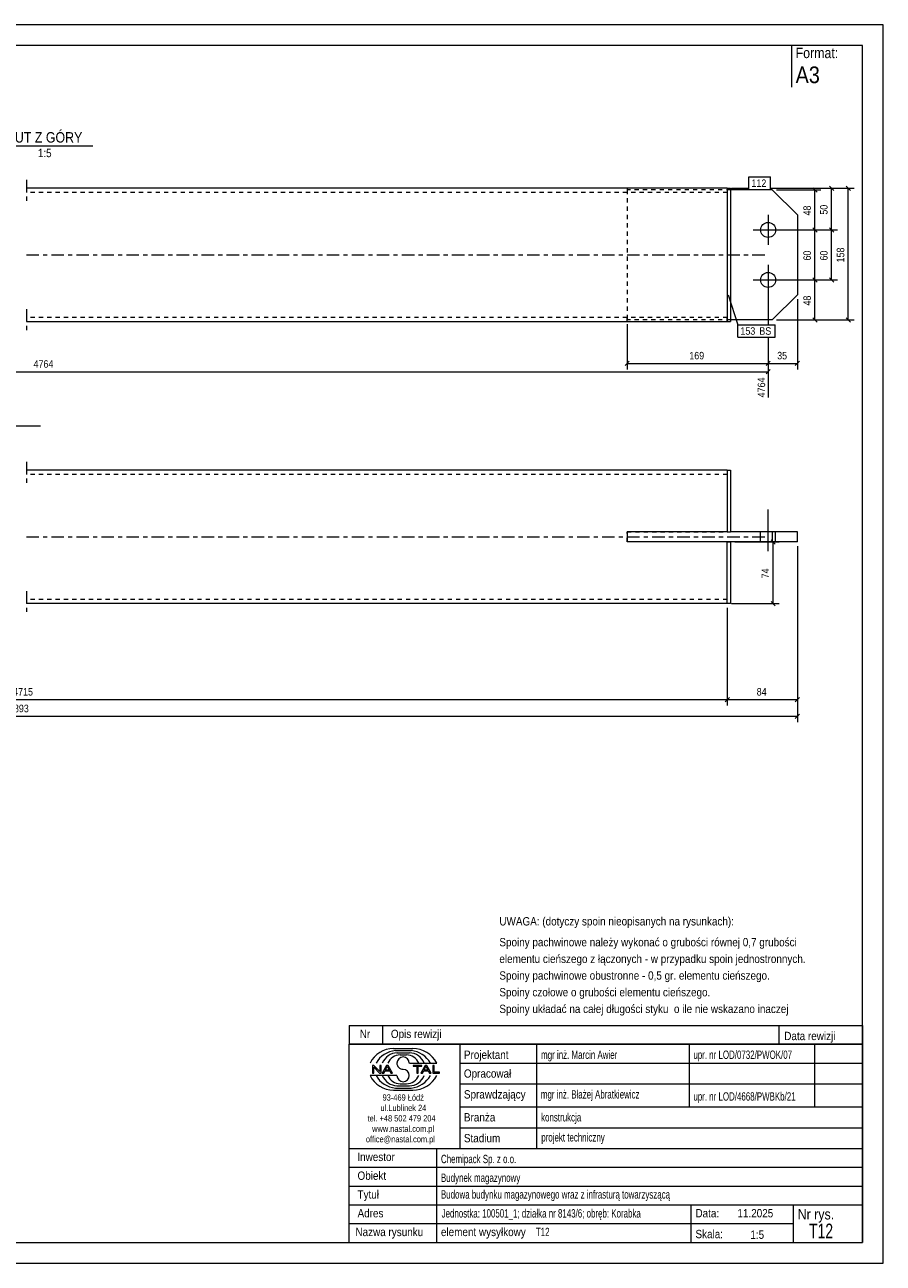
# Model space of a CAD drawing. Header units: millimetres. Extents: x 0 to 420, y 0 to 297.
# Tile 2 of 2: x 214 to 420, y 0 to 297. Entities that reach past the tile are written whole.
import ezdxf

# ---------------------------------------------------------------- set-up
doc = ezdxf.new("R2010")
doc.units = ezdxf.units.MM
for name, pattern in [('XKITLINE00', [0]), ('XKITLINE01', [4, 1, -1, 1, -1]), ('XKITLINE03', [6, 3, -1, 1, -1])]:
    doc.linetypes.add(name, pattern=pattern)
for name, color, linetype, lineweight in [('Arkusz rysunku', 3, 'Continuous', 0), ('Element', 2, 'Continuous', 0), ('Inny typ obiektu', 7, 'Continuous', 0), ('Wymiar', 4, 'Continuous', 0), ('Znak elementu', 2, 'Continuous', 0), ('Śruba', 3, 'Continuous', 0)]:
    doc.layers.add(name, color=color, linetype=linetype, lineweight=lineweight)
doc.styles.add('ARIAL', font='ARIAL.TTF')

msp = doc.modelspace()

# ---------------------------------------------------------------- linework, layer by layer
at = {"layer": 'Arkusz rysunku', "linetype": 'XKITLINE00', "lineweight": 0}
for p, q in [((420, 297), (0, 297)), ((420, 297), (415, 297)), ((420, 0), (420, 297)), ((415, 292), (5, 292)), ((415, 5), (415, 292)), ((5, 5), (415, 5)), ((0, 0), (420, 0))]:
    msp.add_line(p, q, dxfattribs=at)
at = {"layer": 'Element', "linetype": 'XKITLINE03', "lineweight": 0}
for p, q in [((214.62, 259.8), (214.62, 254.8)), ((214.62, 241.8), (392.62, 241.8)), ((214.62, 228.8), (214.62, 223.8)), ((214.62, 192.18), (214.62, 187.18)), ((214.62, 174.18), (392.62, 174.18)), ((214.62, 161.18), (214.62, 156.18))]:
    msp.add_line(p, q, dxfattribs=at)
at = {"layer": 'Element', "linetype": 'XKITLINE00', "lineweight": 0}
for p, q in [((382.62, 257.8), (214.62, 257.8)), ((382.62, 257.8), (382.62, 225.8)), ((382.62, 257.8), (383.42, 257.8)), ((382.62, 255.8), (382.62, 227.8)), ((383.42, 257.8), (383.42, 225.8)), ((393.42, 257.4), (383.42, 257.4)), ((393.42, 257.4), (399.42, 251.4)), ((399.42, 251.4), (399.42, 232.2)), ((399.42, 232.2), (393.42, 226.2)), ((214.62, 225.8), (382.62, 225.8)), ((382.62, 225.8), (383.42, 225.8)), ((393.42, 226.2), (383.42, 226.2)), ((382.62, 190.18), (214.62, 190.18)), ((382.62, 190.18), (382.62, 175.38)), ((382.62, 190.18), (383.42, 190.18)), ((383.42, 190.18), (383.42, 175.38)), ((382.62, 188.18), (382.62, 175.38)), ((382.62, 175.38), (358.62, 175.38)), ((358.62, 175.38), (358.62, 172.98)), ((382.62, 175.38), (383.42, 175.38)), ((399.42, 175.38), (383.42, 175.38)), ((393.42, 175.38), (393.42, 172.98)), ((399.42, 172.98), (399.42, 175.38)), ((382.62, 172.98), (358.62, 172.98)), ((382.62, 160.18), (382.62, 172.98)), ((382.62, 158.18), (382.62, 172.98)), ((382.62, 172.98), (383.42, 172.98)), ((399.42, 172.98), (383.42, 172.98)), ((383.42, 172.98), (383.42, 158.18)), ((382.62, 158.18), (214.62, 158.18)), ((383.42, 158.18), (382.62, 158.18))]:
    msp.add_line(p, q, dxfattribs=at)
at = {"layer": 'Element', "linetype": 'XKITLINE01', "lineweight": 0}
for p, q in [((382.62, 256.8), (214.62, 256.8)), ((358.62, 257.8), (358.62, 256.8)), ((358.62, 257.4), (358.62, 226.2)), ((383.42, 257.4), (358.62, 257.4)), ((382.62, 257.8), (382.62, 255.8)), ((382.62, 257.8), (382.62, 225.8)), ((382.62, 257.8), (383.42, 257.8)), ((383.42, 257.8), (383.42, 225.8)), ((382.62, 226.8), (214.62, 226.8)), ((358.62, 225.8), (358.62, 226.8)), ((383.42, 226.2), (358.62, 226.2)), ((382.62, 225.8), (382.62, 227.8)), ((382.62, 225.8), (382.62, 227.42)), ((382.62, 225.8), (383.42, 225.8)), ((382.62, 190.18), (382.62, 188.18)), ((382.62, 189.18), (214.62, 189.18)), ((358.62, 172.98), (358.62, 175.38)), ((358.62, 175.38), (383.42, 175.38)), ((383.42, 172.98), (358.62, 172.98)), ((382.62, 159.18), (214.62, 159.18)), ((382.62, 158.18), (382.62, 160.18))]:
    msp.add_line(p, q, dxfattribs=at)
at = {"layer": 'Inny typ obiektu', "linetype": 'XKITLINE00', "lineweight": 0}
for p, q in [((398, 292), (398, 282)), ((207.92, 268), (230.52, 268)), ((188.92, 200.78), (218, 200.78)), ((292, 57), (292, 52.5)), ((292, 57), (415, 57)), ((300, 57), (300, 52.5)), ((395, 57), (395, 52.5)), ((415, 57), (415, 52.5)), ((415, 52.5), (292, 52.5)), ((292, 5), (292, 52.5)), ((292, 52.5), (415, 52.5)), ((302.62, 51.49), (307.23, 51.5)), ((303.07, 50.99), (306.86, 51)), ((303.46, 50.49), (306.45, 50.49)), ((318.5, 52.5), (318.5, 27.5)), ((337, 27.5), (337, 52.5)), ((373.5, 52.5), (373.5, 37.5)), ((403.5, 52.5), (403.5, 37.5)), ((415, 52.5), (415, 5)), ((304.2, 49.98), (305.73, 49.99)), ((306.42, 47.99), (312.98, 47.99)), ((318.5, 48), (415, 48)), ((303.43, 45.01), (297, 45.01)), ((297.93, 47.44), (297.57, 47.44)), ((297.57, 47.44), (297.57, 45.56)), ((297.57, 45.56), (297.9, 45.56)), ((297.9, 47.04), (299.29, 45.56)), ((297.9, 45.56), (297.9, 47.04)), ((299.31, 45.96), (297.93, 47.44)), ((299.29, 45.56), (299.65, 45.56)), ((299.65, 47.44), (299.31, 47.44)), ((299.31, 47.44), (299.31, 45.96)), ((299.65, 45.56), (299.65, 47.44)), ((300.96, 47.44), (299.94, 45.56)), ((299.94, 45.56), (300.31, 45.56)), ((300.31, 45.56), (300.61, 46.13)), ((300.61, 46.13), (301.71, 46.13)), ((300.71, 46.33), (301.14, 47.24)), ((301.6, 46.33), (300.71, 46.33)), ((301.33, 47.44), (300.96, 47.44)), ((301.14, 47.24), (301.6, 46.33)), ((302.41, 45.56), (301.33, 47.44)), ((301.71, 46.13), (302.02, 45.56)), ((302.02, 45.56), (302.41, 45.56)), ((309.43, 47.44), (307.34, 47.44)), ((307.34, 47.44), (307.34, 47.22)), ((307.34, 47.22), (308.21, 47.22)), ((308.21, 47.22), (308.21, 45.56)), ((308.21, 45.56), (308.56, 45.56)), ((308.56, 45.56), (308.56, 47.22)), ((308.56, 47.22), (309.43, 47.22)), ((310.21, 47.44), (309.2, 45.56)), ((309.2, 45.56), (309.57, 45.56)), ((309.43, 47.22), (309.43, 47.44)), ((309.57, 45.56), (309.86, 46.13)), ((309.86, 46.13), (310.96, 46.13)), ((309.96, 46.33), (310.39, 47.24)), ((310.86, 46.33), (309.96, 46.33)), ((310.59, 47.44), (310.21, 47.44)), ((310.4, 47.24), (310.39, 47.24)), ((310.4, 47.24), (310.86, 46.33)), ((311.67, 45.56), (310.59, 47.44)), ((310.96, 46.13), (311.27, 45.56)), ((311.27, 45.56), (311.67, 45.56)), ((312.36, 47.44), (312.01, 47.44)), ((312.01, 47.44), (312.01, 45.56)), ((312.01, 45.56), (313.66, 45.56)), ((312.36, 45.78), (312.36, 47.44)), ((313.66, 45.78), (312.36, 45.78)), ((313.66, 45.56), (313.66, 45.78)), ((303.07, 42.01), (306.86, 42)), ((303.46, 42.51), (306.45, 42.51)), ((304.2, 43.02), (305.73, 43.01)), ((318.5, 43), (415, 43)), ((302.62, 41.51), (307.23, 41.5)), ((318.5, 37.5), (415, 37.5)), ((318.5, 32.5), (415, 32.5)), ((292, 27.5), (415, 27.5)), ((313, 5), (313, 27.5)), ((292, 23), (415, 23)), ((292, 18.5), (415, 18.5)), ((292, 14), (415, 14)), ((374, 5), (374, 14)), ((398.5, 5), (398.5, 14)), ((292, 9.5), (398.5, 9.5)), ((292, 5), (415, 5))]:
    msp.add_line(p, q, dxfattribs=at)
for centre, radius, start, end in [((302.72, 45.08), 6.42, 90.8317, 153.0136), ((303.67, 45), 6.02, 95.7347, 150.2266), ((306.22, 46.41), 4.08, 22.7023, 86.7527), ((306.24, 44.98), 6.04, 29.8256, 84.1252), ((307.25, 45.07), 6.43, 27.0191, 90.199), ((303.7, 46.42), 4.07, 93.3428, 157.3393), ((304.33, 46.6), 3.38, 92.229, 155.8008), ((304.92, 47.99), 1.49, 0.0741, 179.9259), ((304.92, 47.99), 1.49, 179.9259, 270), ((305.59, 46.6), 3.39, 24.2351, 87.5913), ((302.72, 47.92), 6.42, 206.9864, 269.1683), ((303.67, 48), 6.02, 209.7734, 264.2653), ((303.7, 46.58), 4.07, 202.6607, 266.6572), ((304.33, 46.4), 3.38, 204.1992, 267.771), ((304.92, 45.01), 1.49, 180.0741, 359.9259), ((304.92, 45), 1.49, 0.0741, 90), ((305.59, 46.4), 3.39, 272.4087, 335.7649), ((306.22, 46.59), 4.08, 273.2473, 337.2977), ((306.24, 48.02), 6.04, 275.8748, 330.1744), ((307.25, 47.93), 6.43, 269.801, 332.9809)]:
    msp.add_arc(centre, radius, start, end, dxfattribs=at)
at = {"layer": 'Wymiar', "linetype": 'XKITLINE00', "lineweight": 0}
for p, q in [((383.62, 257.8), (387.81, 257.8)), ((383.62, 257.8), (387.81, 257.8)), ((393.02, 257.8), (413.06, 257.8)), ((393.02, 257.8), (409.06, 257.8)), ((394.42, 257.4), (405.06, 257.4)), ((403.11, 257.91), (404.13, 256.89)), ((403.62, 247.8), (403.62, 257.4)), ((407.11, 258.31), (408.13, 257.29)), ((407.62, 247.8), (407.62, 257.8)), ((411.11, 258.31), (412.13, 257.29)), ((411.62, 226.2), (411.62, 257.8)), ((393.42, 247.8), (409.06, 247.8)), ((393.42, 247.8), (409.06, 247.8)), ((393.42, 247.8), (405.06, 247.8)), ((393.42, 247.8), (405.06, 247.8)), ((403.11, 248.31), (404.13, 247.29)), ((403.11, 248.31), (404.13, 247.29)), ((403.62, 235.8), (403.62, 247.8)), ((407.11, 248.31), (408.13, 247.29)), ((407.11, 248.31), (408.13, 247.29)), ((407.62, 235.8), (407.62, 247.8)), ((392.42, 234.8), (392.42, 225.06)), ((392.42, 234.8), (392.42, 225.06)), ((392.42, 234.8), (392.42, 225.06)), ((393.42, 235.8), (409.06, 235.8)), ((393.42, 235.8), (405.06, 235.8)), ((393.42, 235.8), (405.06, 235.8)), ((403.11, 236.31), (404.13, 235.29)), ((403.11, 236.31), (404.13, 235.29)), ((403.62, 226.2), (403.62, 235.8)), ((407.11, 236.31), (408.13, 235.29)), ((399.42, 231.2), (399.42, 214.36)), ((394.42, 226.2), (413.06, 226.2)), ((394.42, 226.2), (405.06, 226.2)), ((403.11, 226.71), (404.13, 225.69)), ((411.11, 226.71), (412.13, 225.69)), ((358.62, 225.2), (358.62, 214.36)), ((392.42, 222.06), (392.42, 207.64)), ((392.42, 222.06), (392.42, 214.36)), ((392.42, 222.06), (392.42, 214.36)), ((359.13, 216.31), (358.11, 215.29)), ((358.62, 215.8), (392.42, 215.8)), ((392.93, 216.31), (391.91, 215.29)), ((392.93, 216.31), (391.91, 215.29)), ((392.93, 214.31), (391.91, 213.29)), ((392.42, 215.8), (399.42, 215.8)), ((399.93, 216.31), (398.91, 215.29)), ((45.62, 213.8), (392.42, 213.8)), ((384.42, 172.98), (395.06, 172.98)), ((393.11, 173.49), (394.13, 172.47)), ((393.62, 158.18), (393.62, 172.98)), ((399.42, 171.98), (399.42, 129.74)), ((399.42, 171.98), (399.42, 133.74)), ((383.62, 158.18), (395.06, 158.18)), ((393.11, 158.69), (394.13, 157.67)), ((382.62, 157.18), (382.62, 133.74)), ((382.62, 157.18), (382.62, 133.74)), ((45.62, 135.18), (382.62, 135.18)), ((383.13, 135.69), (382.11, 134.67)), ((383.13, 135.69), (382.11, 134.67)), ((382.62, 135.18), (399.42, 135.18)), ((399.93, 135.69), (398.91, 134.67)), ((26.82, 131.18), (399.42, 131.18)), ((399.93, 131.69), (398.91, 130.67))]:
    msp.add_line(p, q, dxfattribs=at)
at = {"layer": 'Znak elementu', "linetype": 'XKITLINE00', "lineweight": 0}
for p, q in [((387.81, 260.5), (393.02, 260.5)), ((387.81, 257.5), (387.81, 260.5)), ((393.02, 257.5), (393.02, 260.5)), ((387.81, 257.5), (393.02, 257.5)), ((382.84, 232.26), (385.17, 225.06)), ((385.17, 225.06), (394.12, 225.06)), ((385.17, 222.06), (385.17, 225.06)), ((394.12, 222.06), (394.12, 225.06)), ((385.17, 222.06), (394.12, 222.06))]:
    msp.add_line(p, q, dxfattribs=at)
at = {"layer": 'Śruba', "linetype": 'XKITLINE00', "lineweight": 0}
for p, q in [((392.42, 251.4), (392.42, 244.2)), ((388.82, 247.8), (396.02, 247.8)), ((392.42, 239.4), (392.42, 232.2)), ((388.82, 235.8), (396.02, 235.8)), ((392.42, 170.79), (392.42, 180.79)), ((392.42, 170.79), (392.42, 180.79)), ((390.62, 172.98), (390.62, 175.38)), ((390.62, 172.98), (390.62, 175.38)), ((394.22, 172.98), (394.22, 175.38)), ((394.22, 172.98), (394.22, 175.38))]:
    msp.add_line(p, q, dxfattribs=at)
for centre in [(392.42, 247.8), (392.42, 235.8)]:
    msp.add_circle(centre, 1.8, dxfattribs=at)

# ---------------------------------------------------------------- texts
at = {"layer": 'Inny typ obiektu', "style": 'ARIAL'}
for s, height, width, p in [('Format:', 2.5, 0.85, (399, 289)), ('A3', 4, 0.85, (399, 283)), ('RZUT Z GÓRY', 2.5, 0.85, (207.92, 268.75)), ('1:5', 2, 0.85, (217.37, 265.25)), ('UWAGA: (dotyczy spoin nieopisanych na rysunkach):', 2, 0.85, (328, 81)), ('Spoiny pachwinowe należy wykonać o grubości równej 0,7 grubości', 2, 0.85, (328, 76)), ('elementu cieńszego z łączonych - w przypadku spoin jednostronnych.', 2, 0.85, (328, 72)), ('Spoiny pachwinowe obustronne - 0,5 gr. elementu cieńszego.', 2, 0.85, (328, 68)), ('Spoiny czołowe o grubości elementu cieńszego.', 2, 0.85, (328, 64)), ('Spoiny układać na całej długości styku  o ile nie wskazano inaczej', 2, 0.85, (328, 60)), ('Nr', 2, 0.85, (294.54, 54)), ('Opis rewizji', 2, 0.85, (302, 54)), ('Data rewizji', 2, 0.85, (396.28, 53.5)), ('Projektant', 2, 0.85, (319.5, 49)), ('mgr inż. Marcin Awier', 2, 0.68, (338, 49)), ('upr. nr LOD/0732/PWOK/07', 2, 0.68, (374.5, 49)), ('Opracował', 2, 0.85, (319.5, 44.5)), ('Sprawdzający', 2, 0.85, (319.5, 39.5)), ('mgr inż. Błażej Abratkiewicz', 2, 0.68, (337.94, 39.5)), ('93-469 Łódź', 1.5, 0.85, (300, 39)), ('upr. nr LOD/4668/PWBKb/21', 2, 0.68, (374.5, 39)), ('ul.Lublinek 24', 1.5, 0.85, (299.5, 36.5)), ('Branża', 2, 0.85, (319.5, 34)), ('konstrukcja', 2, 0.68, (338, 34)), ('tel. +48 502 479 204', 1.5, 0.85, (296.41, 34)), ('www.nastal.com.pl', 1.5, 0.85, (297.5, 31.5)), ('office@nastal.com.pl', 1.5, 0.85, (296, 29)), ('Stadium', 2, 0.85, (319.5, 29)), ('projekt techniczny', 2, 0.68, (338.04, 29.19)), ('Inwestor', 2, 0.85, (293.96, 24.5)), ('Chemipack Sp. z o.o.', 2, 0.68, (314, 24)), ('Obiekt', 2, 0.85, (294, 20)), ('Budynek magazynowy', 2, 0.68, (314, 19.5)), ('Tytuł', 2, 0.85, (294, 15.5)), ('Budowa budynku magazynowego wraz z infrasturą towarzyszącą', 2, 0.68, (314, 15.5)), ('Adres', 2, 0.85, (294, 11)), ('Jednostka: 100501_1; działka nr 8143/6; obręb: Korabka', 2, 0.68, (314.16, 10.96)), ('Data:', 2, 0.85, (375, 11)), ('11.2025', 2, 0.85, (385.06, 11)), ('Nr rys.', 2.5, 0.85, (399.5, 10.5)), ('T12', 3.5, 0.68, (402.25, 6)), ('Nazwa rysunku', 2, 0.85, (293.5, 6.5)), ('element wysyłkowy', 2, 0.85, (314, 6.5)), ('T12', 2, 0.68, (336.75, 6.5)), ('Skala:', 2, 0.85, (375, 6)), ('1:5', 2, 0.85, (388.16, 5.85))]:
    msp.add_text(s, height=height, dxfattribs=dict(at, width=width)).set_placement(p)
at = {"layer": 'Wymiar', "style": 'ARIAL', "width": 0.85}
for s, p in [('48', (402.66, 251.26)), ('50', (406.66, 251.46)), ('60', (402.66, 240.46)), ('60', (406.66, 240.46)), ('158', (410.66, 240)), ('48', (402.66, 229.66)), ('4764', (391.7, 207.64)), ('74', (392.66, 164.24))]:
    msp.add_text(s, height=1.8, rotation=90.0002, dxfattribs=at).set_placement(p)
for s, p in [('169', (373.52, 216.76)), ('35', (394.58, 216.76)), ('4764', (216.35, 214.76)), ('4715', (211.45, 136.14)), ('84', (389.68, 136.14)), ('4893', (210.45, 132.14))]:
    msp.add_text(s, height=1.8, dxfattribs=at).set_placement(p)
at = {"layer": 'Znak elementu', "style": 'ARIAL', "width": 0.85}
for s, p in [('112', (388.41, 258.1)), ('153', (385.77, 222.66)), ('BS', (390.31, 222.66))]:
    msp.add_text(s, height=1.8, dxfattribs=at).set_placement(p)

doc.saveas('drawing.dxf')
